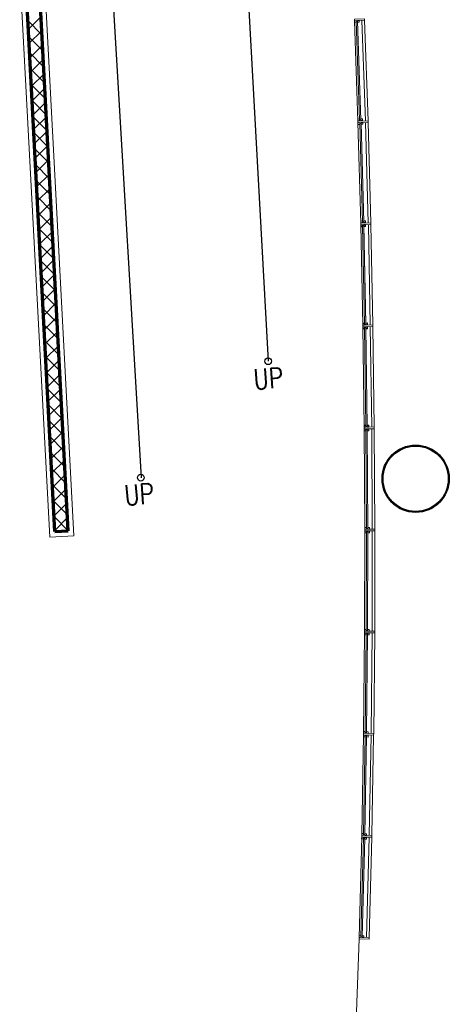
# Model space of a CAD drawing. Header units: millimetres. Extents: x 98667 to 994031, y -2704 to 533009.
# Tile 254 of 256: x 644653 to 651038, y 487859 to 502489. Entities that reach past the tile are written whole.
import ezdxf

# ---------------------------------------------------------------- set-up
doc = ezdxf.new("R2010")
doc.units = ezdxf.units.MM
for name, color, linetype, lineweight in [('A-ANNO-TARG', 4, 'Continuous', 30), ('A-GLAZ-PRHT', 1, 'Continuous', 15), ('A-GLAZ-SILL', 1, 'Continuous', 15), ('A-WALL-FNSH', 1, 'Continuous', 15), ('A-WALL-FULL', 6, 'Continuous', 70), ('A-WALL-PATT', 5, 'Continuous', 15)]:
    doc.layers.add(name, color=color, linetype=linetype, lineweight=lineweight)
doc.layers.add('A-COL ENCLOUSER INNER', color=1, linetype='Continuous')
doc.layers.add('A-COL ENCLOUSER OUTER', color=6, linetype='Continuous')
doc.styles.add('SOM-TEXT', font='SIMPLEX.shx', dxfattribs={"width": 0.8})

msp = doc.modelspace()

# ---------------------------------------------------------------- linework, layer by layer
at = {"layer": 'A-ANNO-TARG', "color": 251}
for p, q in [((647944, 504666), (648347, 497415)), ((646047, 502647, 0), (646457, 495684, 0))]:
    msp.add_line(p, q, dxfattribs=at)
for centre in [(648345, 497414, 0), (646454, 495684, 0)]:
    msp.add_circle(centre, 50, dxfattribs=at)
at = {"layer": 'A-COL ENCLOUSER INNER', "color": 251}
for radius in [494, 485]:
    msp.add_circle((650538, 495668), radius, dxfattribs=at)
at = {"layer": 'A-COL ENCLOUSER OUTER', "color": 251}
msp.add_circle((650538, 495668), 500, dxfattribs=at)
at = {"layer": 'A-GLAZ-PRHT', "color": 251}
for points in [[(649778, 502480), (649777, 502504), (649627, 502499), (649627, 502486), (649628, 502474), (649778, 502480)], [(649725, 501000), (649673, 502465), (649653, 502465), (649705, 500999), (649725, 501000)], [(649831, 500963), (649830, 500988), (649680, 500983), (649681, 500971), (649681, 500958), (649831, 500963)], [(649766, 499484), (649727, 500950), (649707, 500949), (649747, 499483), (649766, 499484)], [(649873, 499446), (649872, 499471), (649722, 499468), (649722, 499455), (649723, 499443), (649873, 499446)], [(649796, 497968), (649768, 499434), (649748, 499433), (649776, 497967), (649796, 497968)], [(649768, 499428), (649796, 497962), (649776, 497962), (649748, 499428), (649768, 499428)], [(649902, 497954), (649902, 497929), (649752, 497927), (649752, 497939), (649752, 497952), (649902, 497954)], [(649902, 497929), (649901, 497954), (649752, 497951), (649752, 497939), (649752, 497926), (649902, 497929)], [(649817, 496451), (649797, 497917), (649777, 497917), (649797, 496450), (649817, 496451)], [(649797, 497912), (649818, 496446), (649798, 496445), (649777, 497912), (649797, 497912)], [(649923, 496437), (649923, 496412), (649773, 496410), (649773, 496422), (649773, 496435), (649923, 496437)], [(649818, 496395), (649827, 494929), (649807, 494929), (649798, 496395), (649818, 496395)], [(649932, 494919), (649932, 494894), (649782, 494894), (649782, 494906), (649782, 494919), (649932, 494919)], [(649827, 494879), (649824, 493412), (649804, 493412), (649807, 494879), (649827, 494879)], [(649929, 493402), (649929, 493377), (649779, 493378), (649779, 493390), (649779, 493403), (649929, 493402)], [(649823, 493362), (649809, 491896), (649789, 491896), (649803, 493362), (649823, 493362)], [(649808, 491846), (649782, 490379), (649762, 490380), (649788, 491846), (649808, 491846)], [(649914, 491884), (649913, 491859), (649763, 491861), (649764, 491874), (649764, 491886), (649914, 491884)], [(649781, 490329), (649743, 488863), (649723, 488864), (649761, 490330), (649781, 490329)], [(649887, 490367), (649886, 490342), (649736, 490345), (649736, 490358), (649737, 490370), (649887, 490367)], [(649847, 488850), (649847, 488825), (649697, 488830), (649697, 488842), (649697, 488855), (649847, 488850)]]:
    msp.add_lwpolyline(points, dxfattribs=at)
at = {"layer": 'A-GLAZ-SILL', "color": 251}
for p, q in [((649638, 502474), (649628, 502474)), ((649638, 502474), (649628, 502474)), ((649691, 500959), (649681, 500958)), ((649691, 500959), (649681, 500958)), ((649733, 499443), (649723, 499443)), ((649733, 499443), (649723, 499443)), ((649762, 497952), (649752, 497952)), ((649762, 497952), (649752, 497952)), ((649762, 497926), (649752, 497926)), ((649762, 497926), (649752, 497926)), ((649783, 496435), (649773, 496435)), ((649783, 496435), (649773, 496435)), ((649792, 494919), (649782, 494919)), ((649792, 494919), (649782, 494919)), ((649789, 493403), (649779, 493403)), ((649789, 493403), (649779, 493403)), ((649774, 491886), (649764, 491886)), ((649774, 491886), (649764, 491886)), ((649747, 490370), (649737, 490370)), ((649747, 490370), (649737, 490370)), ((649707, 488854), (649697, 488855)), ((649707, 488854), (649697, 488855))]:
    msp.add_line(p, q, dxfattribs=at)
for points in [[(649654, 502450), (649629, 502449), (649628, 502474), (649653, 502475)], [(649674, 502450), (649699, 502451), (649698, 502476), (649673, 502475)], [(649704, 501014), (649679, 501013), (649680, 500988), (649705, 500989)], [(649707, 500934), (649682, 500933), (649681, 500958), (649706, 500959)], [(649724, 501015), (649749, 501016), (649750, 500991), (649725, 500990)], [(649727, 500935), (649752, 500936), (649751, 500961), (649726, 500960)], [(649746, 499498), (649721, 499497), (649722, 499472), (649747, 499473)], [(649766, 499499), (649791, 499500), (649792, 499475), (649767, 499474)], [(649748, 499418), (649723, 499418), (649723, 499443), (649748, 499443)], [(649748, 499413), (649723, 499413), (649723, 499438), (649748, 499438)], [(649768, 499419), (649793, 499419), (649793, 499444), (649768, 499444)], [(649768, 499414), (649793, 499414), (649793, 499439), (649768, 499439)], [(649776, 497982), (649751, 497981), (649751, 497956), (649776, 497957)], [(649776, 497977), (649751, 497977), (649752, 497952), (649777, 497952)], [(649777, 497902), (649752, 497901), (649752, 497926), (649777, 497927)], [(649777, 497897), (649752, 497897), (649752, 497922), (649777, 497922)], [(649796, 497982), (649821, 497983), (649821, 497958), (649796, 497957)], [(649796, 497977), (649821, 497978), (649822, 497953), (649797, 497952)], [(649797, 497902), (649822, 497903), (649822, 497928), (649797, 497927)], [(649797, 497897), (649822, 497897), (649822, 497922), (649797, 497922)], [(649797, 496465), (649772, 496465), (649773, 496440), (649798, 496440)], [(649797, 496460), (649772, 496460), (649773, 496435), (649798, 496435)], [(649798, 496380), (649773, 496380), (649773, 496405), (649798, 496405)], [(649817, 496466), (649842, 496466), (649843, 496441), (649818, 496441)], [(649817, 496461), (649842, 496461), (649843, 496436), (649818, 496436)], [(649818, 496380), (649843, 496380), (649843, 496405), (649818, 496405)], [(649807, 494944), (649782, 494944), (649782, 494919), (649807, 494919)], [(649827, 494944), (649852, 494944), (649852, 494919), (649827, 494919)], [(649807, 494864), (649782, 494864), (649782, 494889), (649807, 494889)], [(649826, 494864), (649851, 494864), (649852, 494889), (649827, 494889)], [(649803, 493348), (649778, 493348), (649779, 493373), (649804, 493373)], [(649804, 493427), (649779, 493428), (649779, 493403), (649804, 493402)], [(649823, 493347), (649848, 493347), (649849, 493372), (649824, 493372)], [(649824, 493427), (649849, 493427), (649849, 493402), (649824, 493402)], [(649788, 491831), (649763, 491832), (649763, 491857), (649788, 491856)], [(649789, 491911), (649764, 491911), (649764, 491886), (649789, 491886)], [(649808, 491831), (649833, 491830), (649833, 491855), (649808, 491856)], [(649809, 491911), (649834, 491910), (649834, 491885), (649809, 491886)], [(649762, 490395), (649737, 490395), (649737, 490370), (649762, 490370)], [(649782, 490394), (649807, 490394), (649807, 490369), (649782, 490369)], [(649760, 490315), (649735, 490316), (649736, 490341), (649761, 490340)], [(649780, 490314), (649805, 490313), (649806, 490338), (649781, 490339)], [(649723, 488879), (649698, 488880), (649697, 488855), (649722, 488854)], [(649743, 488878), (649768, 488877), (649767, 488852), (649742, 488853)]]:
    msp.add_lwpolyline(points, close=True, dxfattribs=at)
for points in [[(649628, 502474), (649680, 500983)], [(649740, 502478), (649792, 500987)], [(649778, 502480), (649830, 500988)], [(649681, 500959), (649722, 499467)], [(649793, 500962), (649834, 499470)], [(649831, 500963), (649872, 499471)], [(649723, 499443), (649752, 497951)], [(649752, 497951), (649723, 499443)], [(649835, 499445), (649864, 497953)], [(649864, 497953), (649835, 499445)], [(649873, 499446), (649902, 497954)], [(649902, 497954), (649873, 499446)], [(649773, 496435), (649752, 497927)], [(649752, 497927), (649773, 496435)], [(649885, 496436), (649864, 497928)], [(649864, 497928), (649885, 496436)], [(649923, 496437), (649902, 497929)], [(649902, 497929), (649923, 496437)], [(649782, 494918), (649773, 496411)], [(649894, 494919), (649885, 496411)], [(649932, 494919), (649923, 496412)], [(649779, 493402), (649782, 494894)], [(649891, 493402), (649894, 494894)], [(649929, 493402), (649932, 494894)], [(649764, 491886), (649779, 493378)], [(649876, 491885), (649891, 493377)], [(649914, 491884), (649929, 493377)], [(649737, 490370), (649763, 491862)], [(649849, 490368), (649875, 491860)], [(649887, 490367), (649913, 491859)], [(649697, 488854), (649736, 490346)], [(649809, 488851), (649848, 490343)], [(649847, 488850), (649886, 490342)], [(649646, 487339), (649699, 488830)]]:
    msp.add_lwpolyline(points, dxfattribs=at)
at = {"layer": 'A-WALL-FNSH', "color": 251, "linetype": 'ByBlock'}
for p, q in [((645099, 494802, 0), (644653, 503232, 0)), ((645458, 494821, 0), (645012, 503251, 0)), ((645099, 494802, 0), (645458, 494821))]:
    msp.add_line(p, q, dxfattribs=at)
at = {"layer": 'A-WALL-FULL', "color": 251, "linetype": 'Continuous'}
for p, q in [((645174, 494886), (644733, 503236, 0)), ((645374, 494896), (644932, 503247, 0)), ((645174, 494886), (645374, 494896))]:
    msp.add_line(p, q, dxfattribs=at)
at = {"layer": 'A-WALL-PATT', "color": 251, "linetype": 'Continuous'}
for p, q in [((644780, 502345, 0), (644970, 502535, 0)), ((644984, 502265, 0), (644773, 502478, 0)), ((644997, 502027, 0), (644785, 502240, 0)), ((644791, 502133, 0), (644981, 502322, 0)), ((644802, 501920, 0), (644993, 502109, 0)), ((645009, 501789, 0), (644798, 502002, 0)), ((644814, 501707, 0), (645004, 501897, 0)), ((645022, 501552, 0), (644811, 501764, 0)), ((644825, 501495, 0), (645015, 501684, 0)), ((645035, 501314, 0), (644823, 501526, 0)), ((644836, 501282, 0), (645026, 501471, 0)), ((645047, 501076, 0), (644836, 501289, 0)), ((644847, 501069, 0), (645038, 501258, 0)), ((645060, 500838, 0), (644848, 501051, 0)), ((644859, 500856, 0), (645049, 501046, 0)), ((645072, 500600, 0), (644861, 500813, 0)), ((644870, 500644, 0), (645060, 500833, 0)), ((645085, 500363, 0), (644873, 500575, 0)), ((644881, 500431, 0), (645071, 500620, 0)), ((645097, 500125, 0), (644886, 500338, 0)), ((644892, 500218, 0), (645083, 500408, 0)), ((644904, 500006, 0), (645094, 500195, 0)), ((645110, 499887, 0), (644899, 500100, 0)), ((644915, 499793, 0), (645105, 499982, 0)), ((645123, 499649, 0), (644911, 499862, 0)), ((644926, 499580, 0), (645116, 499769, 0)), ((645135, 499412, 0), (644924, 499624, 0)), ((644937, 499368, 0), (645128, 499557, 0)), ((645148, 499174, 0), (644936, 499386, 0)), ((644949, 499155, 0), (645139, 499344, 0)), ((645160, 498936, 0), (644949, 499149, 0)), ((644960, 498942, 0), (645150, 499131, 0)), ((645173, 498698, 0), (644961, 498911, 0)), ((644971, 498729, 0), (645161, 498919, 0)), ((645186, 498460, 0), (644974, 498673, 0)), ((644982, 498517, 0), (645173, 498706, 0)), ((645198, 498223, 0), (644987, 498435, 0)), ((644994, 498304, 0), (645184, 498493, 0)), ((645211, 497985, 0), (644999, 498198, 0)), ((645005, 498091, 0), (645195, 498281, 0)), ((645016, 497879, 0), (645206, 498068, 0)), ((645223, 497747, 0), (645012, 497960, 0)), ((645027, 497666, 0), (645218, 497855, 0)), ((645236, 497509, 0), (645024, 497722, 0)), ((645038, 497453, 0), (645229, 497642, 0)), ((645248, 497272, 0), (645037, 497484, 0)), ((645050, 497241, 0), (645240, 497430, 0)), ((645261, 497034, 0), (645049, 497247, 0)), ((645061, 497028, 0), (645251, 497217, 0)), ((645274, 496796, 0), (645062, 497009, 0)), ((645072, 496815, 0), (645263, 497004, 0)), ((645286, 496558, 0), (645075, 496771, 0)), ((645083, 496602, 0), (645274, 496792, 0)), ((645299, 496321, 0), (645087, 496533, 0)), ((645095, 496390, 0), (645285, 496579, 0)), ((645311, 496083, 0), (645100, 496295, 0)), ((645106, 496177, 0), (645296, 496366, 0)), ((645117, 495964, 0), (645308, 496154, 0)), ((645324, 495845, 0), (645112, 496058, 0)), ((645128, 495752, 0), (645319, 495941, 0)), ((645336, 495607, 0), (645125, 495820, 0)), ((645140, 495539, 0), (645330, 495728, 0)), ((645349, 495369, 0), (645137, 495582, 0)), ((645151, 495326, 0), (645341, 495515, 0)), ((645362, 495132, 0), (645150, 495344, 0)), ((645162, 495113, 0), (645353, 495303, 0)), ((645372, 494896, 0), (645163, 495107, 0)), ((645173, 494901, 0), (645364, 495090, 0))]:
    msp.add_line(p, q, dxfattribs=at)

# ---------------------------------------------------------------- texts
at = {"layer": 'A-ANNO-TARG', "color": 251, "style": 'SOM-TEXT', "width": 0.8}
for p in [(648138, 496993), (646218, 495272, 0)]:
    msp.add_text('UP', height=300, rotation=4.1166, dxfattribs=at).set_placement(p)

doc.saveas('drawing.dxf')
